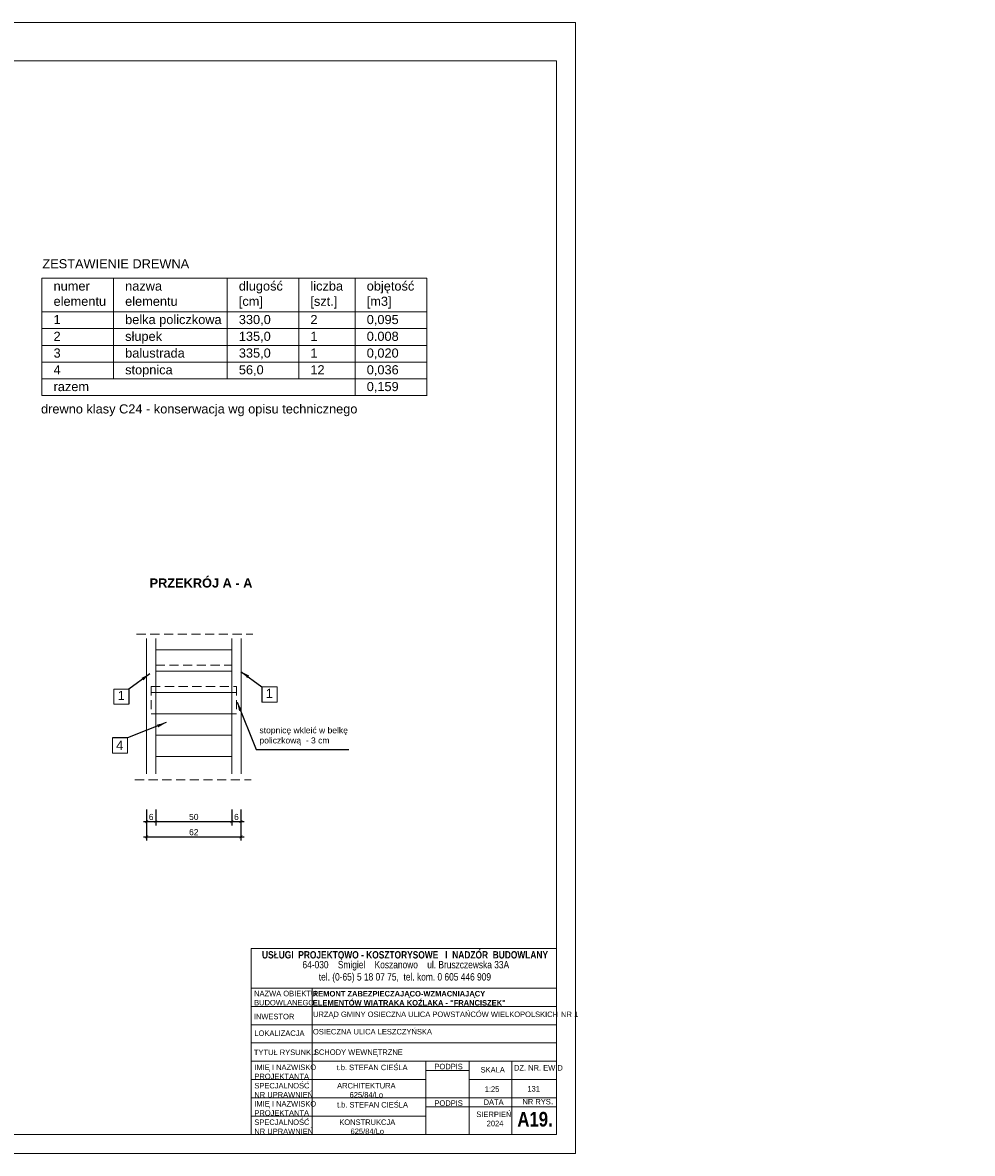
# Model space of a CAD drawing. Header units: millimetres. Extents: x -80660 to 263001, y 590205 to 619905.
# Tile 56 of 64: x 163594 to 169832, y 612480 to 619905. Entities that reach past the tile are written whole.
import ezdxf

# ---------------------------------------------------------------- set-up
doc = ezdxf.new("R2010")
doc.units = ezdxf.units.MM
doc.linetypes.add('DASHEDX2', pattern=[1.5, 1, -0.5])
doc.layers.add('l.c.9', color=3, linetype='Continuous', lineweight=9)
doc.layers.add('l.k.k. 5', color=4, linetype='DASHEDX2', lineweight=5)
doc.styles.add('styl1', font='arial.ttf')
doc.dimstyles.new('stefan', dxfattribs={"dimtxt": 80, "dimasz": 60, "dimexe": 35, "dimexo": 0, "dimgap": 10, "dimtad": 1, "dimdec": 1, "dimlfac": 0.1, "dimtxsty": 'styl1', "dimblk": 'ARCHTICK', "dimcen": 2.5, "dimdle": 25, "dimadec": 0, "dimazin": 0, "dimtfac": 1, "dimtdec": 1, "dimtmove": 0, "dimatfit": 3, "dimfxl": 1, "dimarcsym": 0})
doc.dimstyles.new('stefan - 1', dxfattribs={"dimtxt": 40, "dimasz": 20, "dimexe": 25, "dimexo": 20, "dimgap": 10, "dimtad": 1, "dimdec": 1, "dimlfac": 0.1, "dimtxsty": 'styl1', "dimblk": 'ARCHTICK', "dimcen": 2.5, "dimdle": 20, "dimadec": 0, "dimazin": 0, "dimtfac": 1, "dimtdec": 1, "dimtmove": 0, "dimatfit": 3, "dimfxl": 1, "dimarcsym": 0})

# ---------------------------------------------------------------- blocks, each defined once
blk = doc.blocks.new('_ArchTick')
at = {"color": 0, "const_width": 0.15}
blk.add_lwpolyline([(-0.5, -0.5), (0.5, 0.5)], dxfattribs=at)
blk = doc.blocks.new('*D770')
at = {"layer": 'Defpoints', "color": 0}
for p in [(164408.6, 614758.1), (164468.6, 614758.1), (164468.6, 614658.1)]:
    blk.add_point(p, dxfattribs=at)
at = {"layer": 'l.c.9', "color": 0, "lineweight": -2}
for p, q in [((164408.6, 614738.1), (164408.6, 614633.1)), ((164468.6, 614738.1), (164468.6, 614633.1)), ((164388.6, 614658.1), (164488.6, 614658.1))]:
    blk.add_line(p, q, dxfattribs=at)
at = {"layer": 'l.c.9', "color": 0, "lineweight": -2, "xscale": 20, "yscale": 20, "zscale": 20, "rotation": 180}
blk.add_blockref('_ArchTick', (164408.6, 614658.1), dxfattribs=at)
at = {"layer": 'l.c.9', "color": 0, "lineweight": -2, "xscale": 20, "yscale": 20, "zscale": 20}
blk.add_blockref('_ArchTick', (164468.6, 614658.1), dxfattribs=at)
at = {"layer": 'l.c.9', "color": 0, "insert": (164438.6, 614688.5), "char_height": 40, "attachment_point": 5, "style": 'styl1'}
blk.add_mtext('6', dxfattribs=at)
blk = doc.blocks.new('*D769')
at = {"layer": 'Defpoints', "color": 0}
for p in [(164468.6, 614758.1), (164968.6, 614758.1), (164968.6, 614658.1)]:
    blk.add_point(p, dxfattribs=at)
at = {"layer": 'l.c.9', "color": 0, "lineweight": -2}
for p, q in [((164468.6, 614738.1), (164468.6, 614633.1)), ((164968.6, 614738.1), (164968.6, 614633.1)), ((164448.6, 614658.1), (164988.6, 614658.1))]:
    blk.add_line(p, q, dxfattribs=at)
at = {"layer": 'l.c.9', "color": 0, "lineweight": -2, "xscale": 20, "yscale": 20, "zscale": 20, "rotation": 180}
blk.add_blockref('_ArchTick', (164468.6, 614658.1), dxfattribs=at)
at = {"layer": 'l.c.9', "color": 0, "lineweight": -2, "xscale": 20, "yscale": 20, "zscale": 20}
blk.add_blockref('_ArchTick', (164968.6, 614658.1), dxfattribs=at)
at = {"layer": 'l.c.9', "color": 0, "insert": (164718.6, 614688.5), "char_height": 40, "attachment_point": 5, "style": 'styl1'}
blk.add_mtext('50', dxfattribs=at)
blk = doc.blocks.new('*D768')
at = {"layer": 'Defpoints', "color": 0}
for p in [(164968.6, 614758.1), (165028.6, 614758.1), (165028.6, 614658.1)]:
    blk.add_point(p, dxfattribs=at)
at = {"layer": 'l.c.9', "color": 0, "lineweight": -2}
for p, q in [((164968.6, 614738.1), (164968.6, 614633.1)), ((165028.6, 614738.1), (165028.6, 614633.1)), ((164948.6, 614658.1), (165048.6, 614658.1))]:
    blk.add_line(p, q, dxfattribs=at)
at = {"layer": 'l.c.9', "color": 0, "lineweight": -2, "xscale": 20, "yscale": 20, "zscale": 20, "rotation": 180}
blk.add_blockref('_ArchTick', (164968.6, 614658.1), dxfattribs=at)
at = {"layer": 'l.c.9', "color": 0, "lineweight": -2, "xscale": 20, "yscale": 20, "zscale": 20}
blk.add_blockref('_ArchTick', (165028.6, 614658.1), dxfattribs=at)
at = {"layer": 'l.c.9', "color": 0, "insert": (164998.6, 614688.5), "char_height": 40, "attachment_point": 5, "style": 'styl1'}
blk.add_mtext('6', dxfattribs=at)
blk = doc.blocks.new('*D767')
at = {"layer": 'Defpoints', "color": 0}
for p in [(164408.6, 614658.1), (165028.6, 614658.1), (165028.6, 614558.1)]:
    blk.add_point(p, dxfattribs=at)
at = {"layer": 'l.c.9', "color": 0, "lineweight": -2}
for p, q in [((164408.6, 614638.1), (164408.6, 614533.1)), ((165028.6, 614638.1), (165028.6, 614533.1)), ((164388.6, 614558.1), (165048.6, 614558.1))]:
    blk.add_line(p, q, dxfattribs=at)
at = {"layer": 'l.c.9', "color": 0, "lineweight": -2, "xscale": 20, "yscale": 20, "zscale": 20, "rotation": 180}
blk.add_blockref('_ArchTick', (164408.6, 614558.1), dxfattribs=at)
at = {"layer": 'l.c.9', "color": 0, "lineweight": -2, "xscale": 20, "yscale": 20, "zscale": 20}
blk.add_blockref('_ArchTick', (165028.6, 614558.1), dxfattribs=at)
at = {"layer": 'l.c.9', "color": 0, "insert": (164718.6, 614588.5), "char_height": 40, "attachment_point": 5, "style": 'styl1'}
blk.add_mtext('62', dxfattribs=at)

msp = doc.modelspace()

# ---------------------------------------------------------------- linework, layer by layer
at = {"layer": 'l.c.9', "color": 0}
for p, q in [((156725.06, 619904.52), (167225.06, 619904.52)), ((167225.06, 619904.52), (167225.06, 612479.52)), ((157475.06, 619654.52), (167100.06, 619654.52)), ((167100.06, 619654.52), (167100.06, 612604.52)), ((163721.34, 618225.63), (166248.12, 618225.63)), ((163721.34, 618225.63), (163721.34, 617455.24)), ((164191.48, 618225.63), (164191.48, 617565.24)), ((164938.12, 618225.63), (164938.12, 617565.24)), ((165408.12, 618225.63), (165408.12, 617565.24)), ((165778.12, 618225.63), (165778.12, 617455.24)), ((166248.12, 618225.63), (166248.12, 617452.77)), ((163721.34, 618005.24), (166248.12, 618005.24)), ((163721.34, 617895.24), (166248.12, 617895.24)), ((163721.34, 617785.24), (166248.12, 617785.24)), ((163721.34, 617675.24), (166248.12, 617675.24)), ((163721.34, 617565.24), (166248.12, 617565.24)), ((163721.34, 617455.24), (166248.12, 617455.24)), ((163721.34, 617455.24), (166248.12, 617455.24)), ((164408.64, 615859.61), (164408.64, 614972.41)), ((164468.64, 615859.61), (164468.64, 614972.41)), ((164968.64, 615859.61), (164968.64, 614972.41)), ((165028.64, 615859.61), (165028.64, 614972.41)), ((164468.64, 615786.28), (164968.64, 615786.28)), ((164468.64, 615646.28), (164968.64, 615646.28)), ((164438.64, 615506.28), (164998.64, 615506.28)), ((164438.64, 615366.28), (164998.64, 615366.28)), ((164468.64, 615226.28), (164968.64, 615226.28)), ((164468.64, 615086.28), (164968.64, 615086.28)), ((167100.06, 613824.59), (165094.54, 613824.59)), ((165094.54, 613824.59), (165094.54, 612604.52)), ((167100.06, 613824.59), (167100.06, 612604.52)), ((167100.06, 613824.59), (167100.06, 612604.52)), ((167100.06, 613824.59), (167100.06, 612604.52)), ((165094.54, 613564.52), (167100.06, 613564.52)), ((165495.76, 613564.52), (165495.76, 612604.52)), ((165094.54, 613444.52), (167100.06, 613444.52)), ((165094.54, 613324.52), (167100.06, 613324.52)), ((165094.54, 613204.52), (167100.06, 613204.52)), ((165094.54, 613084.52), (167100.06, 613084.52)), ((166241.89, 613084.52), (166241.89, 612604.52)), ((166527.72, 613084.52), (166527.72, 612604.52)), ((166806.37, 613084.52), (166806.37, 612604.52)), ((166241.89, 613024.52), (166527.72, 613024.52)), ((165094.54, 612964.52), (166241.89, 612964.52)), ((166527.72, 612964.52), (167100.06, 612964.52)), ((165094.54, 612844.52), (167100.06, 612844.52)), ((165094.54, 612724.52), (166241.89, 612724.52)), ((166241.89, 612784.52), (167100.06, 612784.52)), ((157475.06, 612604.52), (167100.06, 612604.52)), ((165094.54, 612604.52), (167100.06, 612604.52)), ((156725.06, 612479.52), (167225.06, 612479.52))]:
    msp.add_line(p, q, dxfattribs=at)
for points in [[(165165.12, 615443.2), (165165.12, 615543.2), (165265.36, 615543.2), (165265.36, 615443.2)], [(164192.5, 615428.17), (164192.5, 615528.17), (164292.74, 615528.17), (164292.74, 615428.17)], [(164183.8, 615107.47), (164183.8, 615207.47), (164284.04, 615207.47), (164284.04, 615107.47)]]:
    msp.add_lwpolyline(points, close=True, dxfattribs=at)
at = {"layer": 'l.k.k. 5', "color": 0, "ltscale": 60}
for p, q in [((164343.2, 615888.95), (165106.52, 615888.95)), ((164468.64, 615686.28), (164968.64, 615686.28)), ((164438.64, 615546.28), (164438.64, 615366.28)), ((164438.64, 615546.28), (164998.64, 615546.28)), ((164998.64, 615546.28), (164998.64, 615366.28)), ((164331.91, 614931.9), (165095.23, 614931.9))]:
    msp.add_line(p, q, dxfattribs=at)

# ---------------------------------------------------------------- texts
at = {"layer": 'l.c.9', "color": 0, "attachment_point": 1}
for s, insert, char_height, width in [('\\pl59.9444;{\\fArial|b0|i0|c238|p34;ZESTAWIENIE DREWNA\\P  }', (163664.51, 618351.15), 60, 2924.252), ('\\pl59.9444;{\\fArial|b0|i0|c238|p34;dlugość \\P[cm]}', (164954.47, 618204.89), 60, 2924.252), ('\\pl59.9444;{\\fArial|b0|i0|c238|p34;liczba\\P[szt.]}', (165424.47, 618204.89), 60, 2924.252), ('\\pl59.9444;{\\fArial|b0|i0|c238|p34;objętość\\P[m3]}', (165794.47, 618204.89), 60, 2924.252), ('\\pl59.9444;{\\fArial|b0|i0|c238|p34;numer\\Pelementu }', (163737.83, 618204.89), 60, 2924.252), ('\\pl59.9444;{\\fArial|b0|i0|c238|p34;nazwa\\Pelementu }', (164207.83, 618204.89), 60, 2924.252), ('\\pl59.9444;{\\fArial|b0|i0|c238|p34;1}', (163737.83, 617984.89), 60, 2924.252), ('\\pl59.9444;{\\fArial|b0|i0|c238|p34;belka policzkowa}', (164207.83, 617984.89), 60, 2924.252), ('\\pl59.9444;{\\fArial|b0|i0|c238|p34;330,0}', (164954.47, 617984.89), 60, 2924.252), ('\\pl59.9444;{\\fArial|b0|i0|c238|p34;2}', (165424.47, 617984.89), 60, 2924.252), ('\\pl59.9444;{\\fArial|b0|i0|c238|p34;0,095}', (165794.47, 617984.89), 60, 2924.252), ('\\pl59.9444;{\\fArial|b0|i0|c238|p34;2}', (163737.83, 617874.89), 60, 2924.252), ('\\pl59.9444;{\\fArial|b0|i0|c238|p34;słupek}', (164207.83, 617874.89), 60, 2924.252), ('\\pl59.9444;{\\fArial|b0|i0|c238|p34;135,0}', (164954.47, 617874.89), 60, 2924.252), ('\\pl59.9444;{\\fArial|b0|i0|c238|p34;1}', (165424.47, 617874.89), 60, 2924.252), ('\\pl59.9444;{\\fArial|b0|i0|c238|p34;0.008}', (165794.47, 617874.89), 60, 2924.252), ('\\pl59.9444;{\\fArial|b0|i0|c238|p34;3}', (163737.83, 617764.89), 60, 2924.252), ('\\pl59.9444;{\\fArial|b0|i0|c238|p34;balustrada}', (164207.83, 617764.89), 60, 2924.252), ('\\pl59.9444;{\\fArial|b0|i0|c238|p34;335,0}', (164954.47, 617764.89), 60, 2924.252), ('\\pl59.9444;{\\fArial|b0|i0|c238|p34;1}', (165424.47, 617764.89), 60, 2924.252), ('\\pl59.9444;{\\fArial|b0|i0|c238|p34;0,020}', (165794.47, 617764.89), 60, 2924.252), ('\\pl59.9444;{\\fArial|b0|i0|c238|p34;4}', (163737.83, 617654.89), 60, 2924.252), ('\\pl59.9444;{\\fArial|b0|i0|c238|p34;stopnica}', (164207.83, 617654.89), 60, 2924.252), ('\\pl59.9444;{\\fArial|b0|i0|c238|p34;56,0}', (164954.47, 617654.89), 60, 2924.252), ('\\pl59.9444;{\\fArial|b0|i0|c238|p34;12}', (165424.47, 617654.89), 60, 2924.252), ('\\pl59.9444;{\\fArial|b0|i0|c238|p34;0,036}', (165794.47, 617654.89), 60, 2924.252), ('\\pl59.9444;{\\fArial|b0|i0|c238|p34;0,159}', (165794.47, 617544.89), 60, 2924.252), ('\\pl59.9444;{\\fArial|b0|i0|c238|p34;razem}', (163737.83, 617544.89), 60, 2924.252), ('\\pl59.9444;{\\fArial|b0|i0|c238|p34;\\P\\Pdrewno klasy C24 - konserwacja wg opisu technicznego}', (163655.61, 617598.13), 60, 2924.252), ('\\pl59.9444;{\\fArial|b1|i0|c238|p34;PRZEKRÓJ A - A}', (164368.3, 616255.05), 60, 2924.252), ('{\\fArial|b0|i0|c238|p34; 1}', (164195.41, 615515.7), 60, 2924.252), ('{\\fArial|b0|i0|c238|p34; 1}', (165168.03, 615530.74), 60, 2924.252), ('{\\fArial|b0|i0|c238|p34;stopnicę wkleić w belkę\\Ppoliczkową  - 3 cm}', (165149.96, 615278.03), 40, 2924.252), ('{\\fArial|b0|i0|c238|p34; 4}', (164185.37, 615188.97), 60, 2924.252), ('{\\fArial Narrow|b0|i0|c238|p34;64-030    Śmigiel    Koszanowo    ul. Bruszczewska 33A\\P       tel. (0-65) 5 18 07 75,  tel. kom. 0 605 446 909}', (165432.39, 613742.7), 48, 2290.2321), ('\\pxse0.83333;{\\fArial Narrow|b0|i0|c238|p34;NAZWA OBIEKTU\\PBUDOWLANEGO}', (165114.6, 613547.25), 36, 504.1119), ('\\pxse0.83333;{\\fArial Narrow|b0|i0|c238|p34;INWESTOR}', (165113.06, 613396.06), 36, 504.1119), ('{\\fArial Narrow|b0|i0|c238|p34;\\H0.75x;URZĄD GMINY OSIECZNA ULICA POWSTAŃCÓW WIELKOPOLSKICH\\fArial|b1|i0|c238|p34;\\H1.3334x; \\fArial|b0|i0|c238|p34;\\H0.749963x;NR 1\\fArial|b1|i0|c238|p34;\\H1.3334x;  }', (165501.58, 613410.73), 48, 2593.0667), ('{\\fArial Narrow|b0|i0|c238|p34;\\H0.75x;OSIECZNA ULICA LESZCZYŃSKA\\fArial|b1|i0|c238|p34;\\H1.3333x;       }', (165501.25, 613296.59), 48, 2593.0667), ('{\\fArial Narrow|b0|i0|c238|p34;LOKALIZACJA}', (165116.46, 613286.53), 36, 504.1119), ('{\\fArial Narrow|b0|i0|c238|p34;TYTUŁ RYSUNKU}', (165113.17, 613161.25), 36, 504.1119), ('\\pxse0.83333;{\\fArial Narrow|b0|i0|c238|p34;IMIĘ I NAZWISKO\\P\\pse0.83333;PROJEKTANTA}', (165116.32, 613062.8), 36, 504.1119), ('{\\fArial Narrow|b0|i0|c238|p34;PODPIS}', (166298.81, 613067.74), 36, 293.4624), ('{\\fArial Narrow|b0|i0|c238|p34;SKALA}', (166602.05, 613046.67), 36, 504.1119), ('{\\fArial|b1|i0|c238|p34;              \\fArial Narrow|b1|i0|c238|p34;   \\fArial Narrow|b0|i0|c238|p34; \\H0.75x; DZ. NR. EWID }', (166485.62, 613058.96), 48, 2593.0667), ('\\pxse0.83333;{\\fArial Narrow|b0|i0|c238|p34;SPECJALNOŚĆ\\PNR UPRAWNIEŃ}', (165116.2, 612942.16), 36, 504.1119), ('{\\fArial Narrow|b0|i0|c238|p34;1:25}', (166629.21, 612919.32), 36, 194.8968), ('{\\fArial Narrow|b0|i0|c238|p34;131}', (166909.26, 612921.69), 36, 2593.0667), ('\\pxse0.83333;{\\fArial Narrow|b0|i0|c238|p34;IMIĘ I NAZWISKO\\P\\pse0.83333;PROJEKTANTA}', (165116.32, 612822.8), 36, 504.1119), ('{\\fArial Narrow|b0|i0|c238|p34;PODPIS}', (166298.81, 612827.74), 36, 293.4624), ('{\\fArial Narrow|b0|i0|c238|p34;DATA}', (166621.66, 612833.89), 36, 504.1119), ('{\\fArial Narrow|b0|i0|c238|p34;\\H0.75x;NR RYS}.', (166876.83, 612848.91), 48, 319.4794), ('{\\fArial|b1|i0|c238|p34;  \\fArial Narrow|b0|i0|c238|p34;SIERPIEŃ\\P       2024}', (166546.06, 612754.05), 36, 567.3412), ('\\pxt3;{\\fArial Narrow|b1|i0|c238|p34;A19.}', (166843.52, 612752.04), 96, 1666.1333), ('\\pxse0.83333;{\\fArial Narrow|b0|i0|c238|p34;SPECJALNOŚĆ\\PNR UPRAWNIEŃ}', (165116.2, 612702.16), 36, 504.1119)]:
    msp.add_mtext(s, dxfattribs=dict(at, insert=insert, char_height=char_height, width=width))
at = {"layer": 'l.c.9', "color": 0}
for s, insert, char_height, attachment_point in [('{\\fArial Narrow|b1|i0|c238|p34;USŁUGI  PROJEKTOWO - KOSZTORYSOWE   I  NADZÓR  BUDOWLANY\\fArial Narrow|b0|i0|c238|p34;  \\P                              }', (165166.45, 613807.4), 48, 1), ('{\\fArial|b1|i0|c238|p34;\\P\\pxse0.8125;\\fArial Narrow|b1|i0|c238|p34;\\H0.9x;REMONT ZABEZPIECZAJĄCO-WZMACNIAJĄCY\\PELEMENTÓW WIATRAKA KOŹLAKA - "FRANCISZEK"}', (165500.24, 613612.63), 40, 1), ('{\\fArial Narrow|b0|i0|c238|p34;SCHODY WEWNĘTRZNE}', (165507.5, 613162.2), 36, 1), ('{\\fArial Narrow|b0|i0|c238|p34;t.b. STEFAN CIEŚLA}', (165656.38, 613062.12), 36, 1), ('\\P\\pxse0.83333;{\\fArial Narrow|b0|i0|c238|p34;ARCHITEKTURA\\P625/84/Lo}', (165851.73, 612923.73), 36, 5), ('{\\fArial Narrow|b0|i0|c238|p34;t.b. STEFAN CIEŚLA}', (165658.82, 612816.79), 36, 1), ('\\P\\pxse0.83333;{\\fArial Narrow|b0|i0|c238|p34;KONSTRUKCJA\\P625/84/Lo}', (165857.95, 612684.11), 36, 5)]:
    msp.add_mtext(s, dxfattribs=dict(at, insert=insert, char_height=char_height, attachment_point=attachment_point))

# ---------------------------------------------------------------- dimensions: what is measured, and where the dimension line sits
for base, p1, p2, picture, middle in [((164468.64, 614658.1), (164408.64, 614758.1), (164468.64, 614758.1), '*D770', (164438.64, 614688.52)), ((164968.64, 614658.1), (164468.64, 614758.1), (164968.64, 614758.1), '*D769', (164718.64, 614688.52)), ((165028.64, 614658.1), (164968.64, 614758.1), (165028.64, 614758.1), '*D768', (164998.64, 614688.52)), ((165028.64, 614558.1), (164408.64, 614658.1), (165028.64, 614658.1), '*D767', (164718.64, 614588.52))]:
    dim = msp.add_linear_dim(base=base, p1=p1, p2=p2, dimstyle='stefan - 1', dxfattribs=at)
    dim.commit()
    dim.dimension.update_dxf_attribs({"geometry": picture, "text_midpoint": middle})

# ---------------------------------------------------------------- leaders
for points in [[(164430.17, 615629.43), (164292.74, 615528.17), (164292.74, 615428.17)], [(165027.7, 615644.47), (165165.12, 615543.2), (165165.12, 615443.2)], [(165003.04, 615443.12), (165128.09, 615130.71), (165737.63, 615130.71)], [(164536.38, 615307.91), (164284.04, 615207.47), (164183.8, 615207.47)]]:
    msp.add_leader(points, dimstyle='stefan', override={"dimgap": 10, "dimtad": 0}, dxfattribs=at)

doc.saveas('drawing.dxf')
